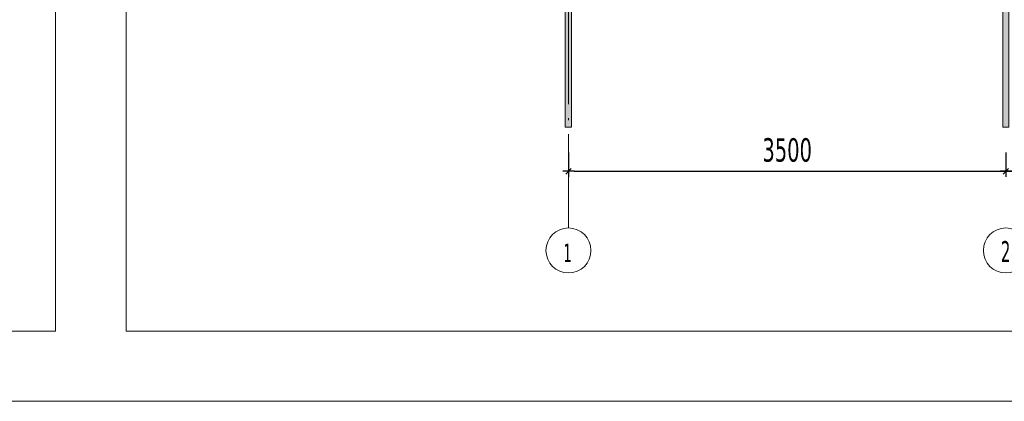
# Model space of a CAD drawing. Header units: millimetres. Extents: x 0 to 1517, y -116 to 725.
# Tile 68 of 256: x 633 to 738, y -116 to -75. Entities that reach past the tile are written whole.
import ezdxf

# ---------------------------------------------------------------- set-up
doc = ezdxf.new("R2010")
doc.units = ezdxf.units.MM
doc.linetypes.add('CADWORK_5', pattern=[13.2, 10, -1.5, 0.2, -1.5])
doc.layers.add('Ech.1_1', color=7, linetype='Continuous')
doc.layers.add('Ech.1_75', color=7, linetype='Continuous')
doc.styles.add('tahoma-', font='txt', dxfattribs={"height": 1})
doc.styles.add('tahoma-z-r', font='txt', dxfattribs={"width": 0.704918})
doc.dimstyles.new('ISO-25', dxfattribs={"dimtxt": 2.5, "dimasz": 2.5, "dimexe": 1.25, "dimexo": 0.625, "dimtad": 1, "dimtxsty": 'Standard', "dimcen": 2.5, "dimadec": 0, "dimazin": 0, "dimtfac": 1, "dimtmove": 0, "dimatfit": 3, "dimfxl": 1, "dimarcsym": 0})

# ---------------------------------------------------------------- blocks, each defined once
blk = doc.blocks.new('cw-dimension-symbol2')
at = {"color": 0, "linetype": 'Continuous', "lineweight": -2}
for p, q in [((-1, 0), (1, 0)), ((-0.5, -0.5), (0.5, 0.5))]:
    blk.add_line(p, q, dxfattribs=at)
blk = doc.blocks.new('*D193')
at = {"layer": 'Defpoints', "color": 0}
for p in [(691.92, -88.96), (738.58, -88.96), (738.58, -90.96)]:
    blk.add_point(p, dxfattribs=at)
at = {"layer": 'Ech.1_75', "color": 0, "linetype": 'Continuous', "lineweight": -2}
for p, q in [((691.92, -88.96), (691.92, -91.56)), ((738.58, -88.96), (738.58, -91.56)), ((692.52, -90.96), (737.98, -90.96))]:
    blk.add_line(p, q, dxfattribs=at)
at = {"layer": 'Ech.1_75', "color": 0, "lineweight": -2, "xscale": 0.6000000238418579, "yscale": 0.6000000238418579, "zscale": 0.6000000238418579, "rotation": 180}
blk.add_blockref('cw-dimension-symbol2', (691.92, -90.96), dxfattribs=at)
at = {"layer": 'Ech.1_75', "color": 0, "lineweight": -2, "xscale": 0.6000000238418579, "yscale": 0.6000000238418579, "zscale": 0.6000000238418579}
blk.add_blockref('cw-dimension-symbol2', (738.58, -90.96), dxfattribs=at)
at = {"layer": 'Ech.1_75', "color": 7, "linetype": 'Continuous', "lineweight": 5, "insert": (715.25, -88.71), "char_height": 2.5, "attachment_point": 5, "style": 'tahoma-z-r'}
blk.add_mtext('3500', dxfattribs=at)
blk = doc.blocks.new('*D194')
at = {"layer": 'Defpoints', "color": 0}
for p in [(738.58, -88.96), (785.25, -88.96), (785.25, -90.96)]:
    blk.add_point(p, dxfattribs=at)
at = {"layer": 'Ech.1_75', "color": 0, "linetype": 'Continuous', "lineweight": -2}
for p, q in [((738.58, -88.96), (738.58, -91.56)), ((785.25, -88.96), (785.25, -91.56)), ((739.18, -90.96), (784.65, -90.96))]:
    blk.add_line(p, q, dxfattribs=at)
at = {"layer": 'Ech.1_75', "color": 0, "lineweight": -2, "xscale": 0.6000000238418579, "yscale": 0.6000000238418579, "zscale": 0.6000000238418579, "rotation": 180}
blk.add_blockref('cw-dimension-symbol2', (738.58, -90.96), dxfattribs=at)
at = {"layer": 'Ech.1_75', "color": 0, "lineweight": -2, "xscale": 0.6000000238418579, "yscale": 0.6000000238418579, "zscale": 0.6000000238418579}
blk.add_blockref('cw-dimension-symbol2', (785.25, -90.96), dxfattribs=at)
at = {"layer": 'Ech.1_75', "color": 7, "linetype": 'Continuous', "lineweight": 5, "insert": (761.92, -88.71), "char_height": 2.5, "attachment_point": 5, "style": 'tahoma-z-r'}
blk.add_mtext('3500', dxfattribs=at)

msp = doc.modelspace()

# ---------------------------------------------------------------- hatches: boundary and pattern name
at = {"layer": 'Ech.1_75', "linetype": 'Continuous', "lineweight": 5, "true_color": 0xd4c4b3, "transparency": 33554687}
for points in [[(691.582, -86.273), (692.249, -86.273), (692.249, 88.189), (691.582, 88.189), (691.582, -86.273)], [(738.249, -86.273), (738.916, -86.273), (738.916, 88.189), (738.249, 88.189), (738.249, -86.273)]]:
    msp.add_hatch(color=9, dxfattribs=at).paths.add_polyline_path(points)

# ---------------------------------------------------------------- linework, layer by layer
at = {"layer": 'Ech.1_1', "color": 7, "linetype": 'Continuous', "lineweight": 5}
msp.add_lwpolyline([(327.72, -115.512), (1516.72, -115.512), (1516.72, 725.488), (327.72, 725.488), (327.72, -115.512)], close=True, dxfattribs=at)
at = {"layer": 'Ech.1_75', "color": 7, "linetype": 'Continuous', "lineweight": 5}
for points in [[(334.895, 239.316), (334.895, -108.036), (637.183, -108.036), (637.183, 239.316), (334.895, 239.316)], [(644.722, 239.316), (644.722, -108.036), (947.01, -108.036), (947.01, 239.316), (644.722, 239.316)], [(691.582, -86.273), (692.249, -86.273), (692.249, 88.189), (691.582, 88.189), (691.582, -86.273)], [(738.249, -86.273), (738.916, -86.273), (738.916, 88.189), (738.249, 88.189), (738.249, -86.273)]]:
    msp.add_lwpolyline(points, close=True, dxfattribs=at)

# ---------------------------------------------------------------- dimensions: what is measured, and where the dimension line sits
for base, p1, p2, picture, middle in [((738.582, -90.958), (691.916, -88.958), (738.582, -88.958), '*D193', (715.249, -88.708)), ((785.249, -90.958), (738.582, -88.958), (785.249, -88.958), '*D194', (761.916, -88.708))]:
    dim = msp.add_linear_dim(base=base, p1=p1, p2=p2, angle=0, text='3500', dimstyle='ISO-25', override={"dimtxt": 2.5, "dimasz": 0.6, "dimexe": 0.6, "dimexo": 0, "dimgap": 0, "dimdec": 0, "dimlfac": 1, "dimtxsty": 'tahoma-z-r', "dimblk": 'cw-dimension-symbol2', "dimclrt": 7, "dimtmove": 2}, dxfattribs=at)
    dim.commit()
    dim.dimension.update_dxf_attribs({"geometry": picture, "text_midpoint": middle, "dimtype": 161})

# ---------------------------------------------------------------- next in the draw order: wipeouts: each hides what was drawn before it
at = {"linetype": 'Continuous'}
for points in [[(691.916, -101.812), (691.931, -101.812), (691.946, -101.811), (691.961, -101.811), (691.976, -101.811), (691.991, -101.81), (692.006, -101.81), (692.021, -101.809), (692.036, -101.809), (692.051, -101.808), (692.066, -101.807), (692.081, -101.806), (692.097, -101.805), (692.112, -101.804), (692.127, -101.802), (692.142, -101.801), (692.157, -101.799), (692.172, -101.798), (692.187, -101.796), (692.202, -101.794), (692.217, -101.793), (692.231, -101.791), (692.246, -101.789), (692.261, -101.787), (692.276, -101.784), (692.291, -101.782), (692.306, -101.78), (692.321, -101.777), (692.336, -101.775), (692.351, -101.772), (692.365, -101.769), (692.38, -101.766), (692.395, -101.763), (692.41, -101.76), (692.425, -101.757), (692.439, -101.754), (692.454, -101.75), (692.469, -101.747), (692.483, -101.743), (692.498, -101.74), (692.513, -101.736), (692.527, -101.732), (692.542, -101.728), (692.556, -101.724), (692.571, -101.72), (692.585, -101.716), (692.6, -101.712), (692.614, -101.708), (692.629, -101.703), (692.643, -101.699), (692.657, -101.694), (692.672, -101.689), (692.686, -101.685), (692.7, -101.68), (692.714, -101.675), (692.729, -101.67), (692.743, -101.665), (692.757, -101.659), (692.771, -101.654), (692.785, -101.649), (692.799, -101.643), (692.813, -101.637), (692.827, -101.632), (692.841, -101.626), (692.855, -101.62), (692.869, -101.614), (692.883, -101.608), (692.896, -101.602), (692.91, -101.596), (692.924, -101.59), (692.938, -101.583), (692.951, -101.577), (692.965, -101.57), (692.978, -101.563), (692.992, -101.557), (693.005, -101.55), (693.019, -101.543), (693.032, -101.536), (693.045, -101.529), (693.059, -101.522), (693.072, -101.515), (693.085, -101.507), (693.098, -101.5), (693.111, -101.493), (693.124, -101.485), (693.137, -101.477), (693.15, -101.47), (693.163, -101.462), (693.176, -101.454), (693.189, -101.446), (693.202, -101.438), (693.214, -101.43), (693.227, -101.422), (693.24, -101.413), (693.252, -101.405), (693.265, -101.397), (693.277, -101.388), (693.29, -101.379), (693.302, -101.371), (693.314, -101.362), (693.326, -101.353), (693.339, -101.344), (693.351, -101.335), (693.363, -101.326), (693.375, -101.317), (693.387, -101.308), (693.399, -101.299), (693.41, -101.289), (693.422, -101.28), (693.434, -101.27), (693.446, -101.261), (693.457, -101.251), (693.469, -101.241), (693.48, -101.232), (693.492, -101.222), (693.503, -101.212), (693.514, -101.202), (693.525, -101.192), (693.537, -101.182), (693.548, -101.171), (693.559, -101.161), (693.57, -101.151), (693.58, -101.14), (693.591, -101.13), (693.602, -101.119), (693.613, -101.109), (693.623, -101.098), (693.634, -101.087), (693.644, -101.076), (693.655, -101.065), (693.665, -101.054), (693.676, -101.043), (693.686, -101.032), (693.696, -101.021), (693.706, -101.01), (693.716, -100.999), (693.726, -100.987), (693.736, -100.976), (693.746, -100.964), (693.755, -100.953), (693.765, -100.941), (693.775, -100.93), (693.784, -100.918), (693.793, -100.906), (693.803, -100.894), (693.812, -100.883), (693.821, -100.871), (693.83, -100.859), (693.839, -100.847), (693.848, -100.834), (693.857, -100.822), (693.866, -100.81), (693.875, -100.798), (693.884, -100.785), (693.892, -100.773), (693.901, -100.761), (693.909, -100.748), (693.918, -100.736), (693.926, -100.723), (693.934, -100.71), (693.942, -100.698), (693.95, -100.685), (693.958, -100.672), (693.966, -100.659), (693.974, -100.646), (693.982, -100.633), (693.989, -100.62), (693.997, -100.607), (694.004, -100.594), (694.012, -100.581), (694.019, -100.568), (694.026, -100.555), (694.033, -100.541), (694.04, -100.528), (694.047, -100.515), (694.054, -100.501), (694.061, -100.488), (694.068, -100.474), (694.074, -100.461), (694.081, -100.447), (694.087, -100.433), (694.094, -100.42), (694.1, -100.406), (694.106, -100.392), (694.112, -100.379), (694.118, -100.365), (694.124, -100.351), (694.13, -100.337), (694.136, -100.323), (694.142, -100.309), (694.147, -100.295), (694.153, -100.281), (694.158, -100.267), (694.163, -100.253), (694.169, -100.239), (694.174, -100.225), (694.179, -100.21), (694.184, -100.196), (694.189, -100.182), (694.194, -100.168), (694.198, -100.153), (694.203, -100.139), (694.207, -100.124), (694.212, -100.11), (694.216, -100.096), (694.22, -100.081), (694.225, -100.067), (694.229, -100.052), (694.233, -100.038), (694.237, -100.023), (694.24, -100.008), (694.244, -99.994), (694.248, -99.979), (694.251, -99.964), (694.255, -99.95), (694.258, -99.935), (694.261, -99.92), (694.264, -99.906), (694.267, -99.891), (694.27, -99.876), (694.273, -99.861), (694.276, -99.846), (694.279, -99.832), (694.281, -99.817), (694.284, -99.802), (694.286, -99.787), (694.288, -99.772), (694.291, -99.757), (694.293, -99.742), (694.295, -99.727), (694.297, -99.712), (694.299, -99.697), (694.3, -99.682), (694.302, -99.667), (694.304, -99.652), (694.305, -99.637), (694.306, -99.622), (694.308, -99.607), (694.309, -99.592), (694.31, -99.577), (694.311, -99.562), (694.312, -99.547), (694.313, -99.532), (694.313, -99.517), (694.314, -99.502), (694.315, -99.487), (694.315, -99.472), (694.315, -99.457), (694.316, -99.442), (694.316, -99.427), (694.316, -99.412), (694.316, -99.396), (694.316, -99.381), (694.315, -99.366), (694.315, -99.351), (694.315, -99.336), (694.314, -99.321), (694.313, -99.306), (694.313, -99.291), (694.312, -99.276), (694.311, -99.261), (694.31, -99.246), (694.309, -99.231), (694.308, -99.216), (694.306, -99.201), (694.305, -99.186), (694.304, -99.171), (694.302, -99.156), (694.3, -99.141), (694.299, -99.126), (694.297, -99.111), (694.295, -99.096), (694.293, -99.081), (694.291, -99.066), (694.288, -99.051), (694.286, -99.036), (694.284, -99.021), (694.281, -99.006), (694.279, -98.992), (694.276, -98.977), (694.273, -98.962), (694.27, -98.947), (694.267, -98.932), (694.264, -98.917), (694.261, -98.903), (694.258, -98.888), (694.255, -98.873), (694.251, -98.859), (694.248, -98.844), (694.244, -98.829), (694.24, -98.815), (694.237, -98.8), (694.233, -98.786), (694.229, -98.771), (694.225, -98.756), (694.22, -98.742), (694.216, -98.728), (694.212, -98.713), (694.207, -98.699), (694.203, -98.684), (694.198, -98.67), (694.194, -98.656), (694.189, -98.641), (694.184, -98.627), (694.179, -98.613), (694.174, -98.599), (694.169, -98.584), (694.163, -98.57), (694.158, -98.556), (694.153, -98.542), (694.147, -98.528), (694.142, -98.514), (694.136, -98.5), (694.13, -98.486), (694.124, -98.472), (694.118, -98.458), (694.112, -98.445), (694.106, -98.431), (694.1, -98.417), (694.094, -98.403), (694.087, -98.39), (694.081, -98.376), (694.074, -98.362), (694.068, -98.349), (694.061, -98.335), (694.054, -98.322), (694.047, -98.309), (694.04, -98.295), (694.033, -98.282), (694.026, -98.269), (694.019, -98.255), (694.012, -98.242), (694.004, -98.229), (693.997, -98.216), (693.989, -98.203), (693.982, -98.19), (693.974, -98.177), (693.966, -98.164), (693.958, -98.151), (693.95, -98.138), (693.942, -98.126), (693.934, -98.113), (693.926, -98.1), (693.918, -98.088), (693.909, -98.075), (693.901, -98.063), (693.892, -98.05), (693.884, -98.038), (693.875, -98.025), (693.866, -98.013), (693.857, -98.001), (693.848, -97.989), (693.839, -97.977), (693.83, -97.965), (693.821, -97.953), (693.812, -97.941), (693.803, -97.929), (693.793, -97.917), (693.784, -97.905), (693.775, -97.893), (693.765, -97.882), (693.755, -97.87), (693.746, -97.859), (693.736, -97.847), (693.726, -97.836), (693.716, -97.824), (693.706, -97.813), (693.696, -97.802), (693.686, -97.791), (693.676, -97.78), (693.665, -97.769), (693.655, -97.758), (693.644, -97.747), (693.634, -97.736), (693.623, -97.725), (693.613, -97.715), (693.602, -97.704), (693.591, -97.693), (693.58, -97.683), (693.57, -97.672), (693.559, -97.662), (693.548, -97.652), (693.537, -97.642), (693.525, -97.631), (693.514, -97.621), (693.503, -97.611), (693.492, -97.601), (693.48, -97.591), (693.469, -97.582), (693.457, -97.572), (693.446, -97.562), (693.434, -97.553), (693.422, -97.543), (693.41, -97.534), (693.399, -97.524), (693.387, -97.515), (693.375, -97.506), (693.363, -97.497), (693.351, -97.488), (693.339, -97.479), (693.326, -97.47), (693.314, -97.461), (693.302, -97.452), (693.29, -97.444), (693.277, -97.435), (693.265, -97.427), (693.252, -97.418), (693.24, -97.41), (693.227, -97.401), (693.214, -97.393), (693.202, -97.385), (693.189, -97.377), (693.176, -97.369), (693.163, -97.361), (693.15, -97.353), (693.137, -97.346), (693.124, -97.338), (693.111, -97.331), (693.098, -97.323), (693.085, -97.316), (693.072, -97.308), (693.059, -97.301), (693.045, -97.294), (693.032, -97.287), (693.019, -97.28), (693.005, -97.273), (692.992, -97.266), (692.978, -97.26), (692.965, -97.253), (692.951, -97.246), (692.938, -97.24), (692.924, -97.234), (692.91, -97.227), (692.896, -97.221), (692.883, -97.215), (692.869, -97.209), (692.855, -97.203), (692.841, -97.197), (692.827, -97.191), (692.813, -97.186), (692.799, -97.18), (692.785, -97.175), (692.771, -97.169), (692.757, -97.164), (692.743, -97.159), (692.729, -97.153), (692.714, -97.148), (692.7, -97.143), (692.686, -97.139), (692.672, -97.134), (692.657, -97.129), (692.643, -97.124), (692.629, -97.12), (692.614, -97.115), (692.6, -97.111), (692.585, -97.107), (692.571, -97.103), (692.556, -97.099), (692.542, -97.095), (692.527, -97.091), (692.513, -97.087), (692.498, -97.083), (692.483, -97.08), (692.469, -97.076), (692.454, -97.073), (692.439, -97.069), (692.425, -97.066), (692.41, -97.063), (692.395, -97.06), (692.38, -97.057), (692.365, -97.054), (692.351, -97.051), (692.336, -97.049), (692.321, -97.046), (692.306, -97.044), (692.291, -97.041), (692.276, -97.039), (692.261, -97.037), (692.246, -97.034), (692.231, -97.032), (692.217, -97.03), (692.202, -97.029), (692.187, -97.027), (692.172, -97.025), (692.157, -97.024), (692.142, -97.022), (692.127, -97.021), (692.112, -97.02), (692.097, -97.018), (692.081, -97.017), (692.066, -97.016), (692.051, -97.015), (692.036, -97.015), (692.021, -97.014), (692.006, -97.013), (691.991, -97.013), (691.976, -97.012), (691.961, -97.012), (691.946, -97.012), (691.931, -97.012), (691.916, -97.012), (691.901, -97.012), (691.886, -97.012), (691.87, -97.012), (691.855, -97.012), (691.84, -97.013), (691.825, -97.013), (691.81, -97.014), (691.795, -97.015), (691.78, -97.015), (691.765, -97.016), (691.75, -97.017), (691.735, -97.018), (691.72, -97.02), (691.705, -97.021), (691.69, -97.022), (691.675, -97.024), (691.66, -97.025), (691.645, -97.027), (691.63, -97.029), (691.615, -97.03), (691.6, -97.032), (691.585, -97.034), (691.57, -97.037), (691.555, -97.039), (691.54, -97.041), (691.525, -97.044), (691.511, -97.046), (691.496, -97.049), (691.481, -97.051), (691.466, -97.054), (691.451, -97.057), (691.436, -97.06), (691.422, -97.063), (691.407, -97.066), (691.392, -97.069), (691.377, -97.073), (691.363, -97.076), (691.348, -97.08), (691.333, -97.083), (691.319, -97.087), (691.304, -97.091), (691.29, -97.095), (691.275, -97.099), (691.261, -97.103), (691.246, -97.107), (691.232, -97.111), (691.217, -97.115), (691.203, -97.12), (691.188, -97.124), (691.174, -97.129), (691.16, -97.134), (691.145, -97.139), (691.131, -97.143), (691.117, -97.148), (691.103, -97.153), (691.089, -97.159), (691.074, -97.164), (691.06, -97.169), (691.046, -97.175), (691.032, -97.18), (691.018, -97.186), (691.004, -97.191), (690.99, -97.197), (690.976, -97.203), (690.963, -97.209), (690.949, -97.215), (690.935, -97.221), (690.921, -97.227), (690.908, -97.234), (690.894, -97.24), (690.88, -97.246), (690.867, -97.253), (690.853, -97.26), (690.84, -97.266), (690.826, -97.273), (690.813, -97.28), (690.799, -97.287), (690.786, -97.294), (690.773, -97.301), (690.76, -97.308), (690.746, -97.316), (690.733, -97.323), (690.72, -97.331), (690.707, -97.338), (690.694, -97.346), (690.681, -97.353), (690.668, -97.361), (690.655, -97.369), (690.643, -97.377), (690.63, -97.385), (690.617, -97.393), (690.604, -97.401), (690.592, -97.41), (690.579, -97.418), (690.567, -97.427), (690.554, -97.435), (690.542, -97.444), (690.53, -97.452), (690.517, -97.461), (690.505, -97.47), (690.493, -97.479), (690.481, -97.488), (690.469, -97.497), (690.457, -97.506), (690.445, -97.515), (690.433, -97.524), (690.421, -97.534), (690.409, -97.543), (690.398, -97.553), (690.386, -97.562), (690.374, -97.572), (690.363, -97.582), (690.351, -97.591), (690.34, -97.601), (690.329, -97.611), (690.317, -97.621), (690.306, -97.631), (690.295, -97.642), (690.284, -97.652), (690.273, -97.662), (690.262, -97.672), (690.251, -97.683), (690.24, -97.693), (690.229, -97.704), (690.219, -97.715), (690.208, -97.725), (690.197, -97.736), (690.187, -97.747), (690.177, -97.758), (690.166, -97.769), (690.156, -97.78), (690.146, -97.791), (690.136, -97.802), (690.125, -97.813), (690.115, -97.824), (690.106, -97.836), (690.096, -97.847), (690.086, -97.859), (690.076, -97.87), (690.066, -97.882), (690.057, -97.893), (690.047, -97.905), (690.038, -97.917), (690.029, -97.929), (690.019, -97.941), (690.01, -97.953), (690.001, -97.965), (689.992, -97.977), (689.983, -97.989), (689.974, -98.001), (689.965, -98.013), (689.957, -98.025), (689.948, -98.038), (689.939, -98.05), (689.931, -98.063), (689.922, -98.075), (689.914, -98.088), (689.906, -98.1), (689.897, -98.113), (689.889, -98.126), (689.881, -98.138), (689.873, -98.151), (689.865, -98.164), (689.858, -98.177), (689.85, -98.19), (689.842, -98.203), (689.835, -98.216), (689.827, -98.229), (689.82, -98.242), (689.813, -98.255), (689.805, -98.269), (689.798, -98.282), (689.791, -98.295), (689.784, -98.309), (689.777, -98.322), (689.771, -98.335), (689.764, -98.349), (689.757, -98.362), (689.751, -98.376), (689.744, -98.39), (689.738, -98.403), (689.731, -98.417), (689.725, -98.431), (689.719, -98.445), (689.713, -98.458), (689.707, -98.472), (689.701, -98.486), (689.696, -98.5), (689.69, -98.514), (689.684, -98.528), (689.679, -98.542), (689.673, -98.556), (689.668, -98.57), (689.663, -98.584), (689.658, -98.599), (689.653, -98.613), (689.648, -98.627), (689.643, -98.641), (689.638, -98.656), (689.633, -98.67), (689.629, -98.684), (689.624, -98.699), (689.62, -98.713), (689.615, -98.728), (689.611, -98.742), (689.607, -98.756), (689.603, -98.771), (689.599, -98.786), (689.595, -98.8), (689.591, -98.815), (689.587, -98.829), (689.584, -98.844), (689.58, -98.859), (689.577, -98.873), (689.574, -98.888), (689.57, -98.903), (689.567, -98.917), (689.564, -98.932), (689.561, -98.947), (689.558, -98.962), (689.555, -98.977), (689.553, -98.992), (689.55, -99.006), (689.548, -99.021), (689.545, -99.036), (689.543, -99.051), (689.541, -99.066), (689.539, -99.081), (689.537, -99.096), (689.535, -99.111), (689.533, -99.126), (689.531, -99.141), (689.529, -99.156), (689.528, -99.171), (689.526, -99.186), (689.525, -99.201), (689.524, -99.216), (689.523, -99.231), (689.521, -99.246), (689.52, -99.261), (689.52, -99.276), (689.519, -99.291), (689.518, -99.306), (689.517, -99.321), (689.517, -99.336), (689.516, -99.351), (689.516, -99.366), (689.516, -99.381), (689.516, -99.396), (689.516, -99.412), (689.516, -99.427), (689.516, -99.442), (689.516, -99.457), (689.516, -99.472), (689.517, -99.487), (689.517, -99.502), (689.518, -99.517), (689.519, -99.532), (689.52, -99.547), (689.52, -99.562), (689.521, -99.577), (689.523, -99.592), (689.524, -99.607), (689.525, -99.622), (689.526, -99.637), (689.528, -99.652), (689.529, -99.667), (689.531, -99.682), (689.533, -99.697), (689.535, -99.712), (689.537, -99.727), (689.539, -99.742), (689.541, -99.757), (689.543, -99.772), (689.545, -99.787), (689.548, -99.802), (689.55, -99.817), (689.553, -99.832), (689.555, -99.846), (689.558, -99.861), (689.561, -99.876), (689.564, -99.891), (689.567, -99.906), (689.57, -99.92), (689.574, -99.935), (689.577, -99.95), (689.58, -99.964), (689.584, -99.979), (689.587, -99.994), (689.591, -100.008), (689.595, -100.023), (689.599, -100.038), (689.603, -100.052), (689.607, -100.067), (689.611, -100.081), (689.615, -100.096), (689.62, -100.11), (689.624, -100.124), (689.629, -100.139), (689.633, -100.153), (689.638, -100.168), (689.643, -100.182), (689.648, -100.196), (689.653, -100.21), (689.658, -100.225), (689.663, -100.239), (689.668, -100.253), (689.673, -100.267), (689.679, -100.281), (689.684, -100.295), (689.69, -100.309), (689.696, -100.323), (689.701, -100.337), (689.707, -100.351), (689.713, -100.365), (689.719, -100.379), (689.725, -100.392), (689.731, -100.406), (689.738, -100.42), (689.744, -100.433), (689.751, -100.447), (689.757, -100.461), (689.764, -100.474), (689.771, -100.488), (689.777, -100.501), (689.784, -100.515), (689.791, -100.528), (689.798, -100.541), (689.805, -100.555), (689.813, -100.568), (689.82, -100.581), (689.827, -100.594), (689.835, -100.607), (689.842, -100.62), (689.85, -100.633), (689.858, -100.646), (689.865, -100.659), (689.873, -100.672), (689.881, -100.685), (689.889, -100.698), (689.897, -100.71), (689.906, -100.723), (689.914, -100.736), (689.922, -100.748), (689.931, -100.761), (689.939, -100.773), (689.948, -100.785), (689.957, -100.798), (689.965, -100.81), (689.974, -100.822), (689.983, -100.834), (689.992, -100.847), (690.001, -100.859), (690.01, -100.871), (690.019, -100.883), (690.029, -100.894), (690.038, -100.906), (690.047, -100.918), (690.057, -100.93), (690.066, -100.941), (690.076, -100.953), (690.086, -100.964), (690.096, -100.976), (690.106, -100.987), (690.115, -100.999), (690.125, -101.01), (690.136, -101.021), (690.146, -101.032), (690.156, -101.043), (690.166, -101.054), (690.177, -101.065), (690.187, -101.076), (690.197, -101.087), (690.208, -101.098), (690.219, -101.109), (690.229, -101.119), (690.24, -101.13), (690.251, -101.14), (690.262, -101.151), (690.273, -101.161), (690.284, -101.171), (690.295, -101.182), (690.306, -101.192), (690.317, -101.202), (690.329, -101.212), (690.34, -101.222), (690.351, -101.232), (690.363, -101.241), (690.374, -101.251), (690.386, -101.261), (690.398, -101.27), (690.409, -101.28), (690.421, -101.289), (690.433, -101.299), (690.445, -101.308), (690.457, -101.317), (690.469, -101.326), (690.481, -101.335), (690.493, -101.344), (690.505, -101.353), (690.517, -101.362), (690.53, -101.371), (690.542, -101.379), (690.554, -101.388), (690.567, -101.397), (690.579, -101.405), (690.592, -101.413), (690.604, -101.422), (690.617, -101.43), (690.63, -101.438), (690.643, -101.446), (690.655, -101.454), (690.668, -101.462), (690.681, -101.47), (690.694, -101.477), (690.707, -101.485), (690.72, -101.493), (690.733, -101.5), (690.746, -101.507), (690.76, -101.515), (690.773, -101.522), (690.786, -101.529), (690.799, -101.536), (690.813, -101.543), (690.826, -101.55), (690.84, -101.557), (690.853, -101.563), (690.867, -101.57), (690.88, -101.577), (690.894, -101.583), (690.908, -101.59), (690.921, -101.596), (690.935, -101.602), (690.949, -101.608), (690.963, -101.614), (690.976, -101.62), (690.99, -101.626), (691.004, -101.632), (691.018, -101.637), (691.032, -101.643), (691.046, -101.649), (691.06, -101.654), (691.074, -101.659), (691.089, -101.665), (691.103, -101.67), (691.117, -101.675), (691.131, -101.68), (691.145, -101.685), (691.16, -101.689), (691.174, -101.694), (691.188, -101.699), (691.203, -101.703), (691.217, -101.708), (691.232, -101.712), (691.246, -101.716), (691.261, -101.72), (691.275, -101.724), (691.29, -101.728), (691.304, -101.732), (691.319, -101.736), (691.333, -101.74), (691.348, -101.743), (691.363, -101.747), (691.377, -101.75), (691.392, -101.754), (691.407, -101.757), (691.422, -101.76), (691.436, -101.763), (691.451, -101.766), (691.466, -101.769), (691.481, -101.772), (691.496, -101.775), (691.511, -101.777), (691.525, -101.78), (691.54, -101.782), (691.555, -101.784), (691.57, -101.787), (691.585, -101.789), (691.6, -101.791), (691.615, -101.793), (691.63, -101.794), (691.645, -101.796), (691.66, -101.798), (691.675, -101.799), (691.69, -101.801), (691.705, -101.802), (691.72, -101.804), (691.735, -101.805), (691.75, -101.806), (691.765, -101.807), (691.78, -101.808), (691.795, -101.809), (691.81, -101.809), (691.825, -101.81), (691.84, -101.81), (691.855, -101.811), (691.87, -101.811), (691.886, -101.811), (691.901, -101.812)], [(738.582, -101.812), (738.597, -101.812), (738.613, -101.811), (738.628, -101.811), (738.643, -101.811), (738.658, -101.81), (738.673, -101.81), (738.688, -101.809), (738.703, -101.809), (738.718, -101.808), (738.733, -101.807), (738.748, -101.806), (738.763, -101.805), (738.778, -101.804), (738.793, -101.802), (738.808, -101.801), (738.823, -101.799), (738.838, -101.798), (738.853, -101.796), (738.868, -101.794), (738.883, -101.793), (738.898, -101.791), (738.913, -101.789), (738.928, -101.787), (738.943, -101.784), (738.958, -101.782), (738.973, -101.78), (738.988, -101.777), (739.002, -101.775), (739.017, -101.772), (739.032, -101.769), (739.047, -101.766), (739.062, -101.763), (739.076, -101.76), (739.091, -101.757), (739.106, -101.754), (739.121, -101.75), (739.135, -101.747), (739.15, -101.743), (739.165, -101.74), (739.179, -101.736), (739.194, -101.732), (739.208, -101.728), (739.223, -101.724), (739.237, -101.72), (739.252, -101.716), (739.266, -101.712), (739.281, -101.708), (739.295, -101.703), (739.31, -101.699), (739.324, -101.694), (739.338, -101.689), (739.353, -101.685), (739.367, -101.68), (739.381, -101.675), (739.395, -101.67), (739.41, -101.665), (739.424, -101.659), (739.438, -101.654), (739.452, -101.649), (739.466, -101.643), (739.48, -101.637), (739.494, -101.632), (739.508, -101.626), (739.522, -101.62), (739.536, -101.614), (739.549, -101.608), (739.563, -101.602), (739.577, -101.596), (739.591, -101.59), (739.604, -101.583), (739.618, -101.577), (739.631, -101.57), (739.645, -101.563), (739.659, -101.557), (739.672, -101.55), (739.685, -101.543), (739.699, -101.536), (739.712, -101.529), (739.725, -101.522), (739.739, -101.515), (739.752, -101.507), (739.765, -101.5), (739.778, -101.493), (739.791, -101.485), (739.804, -101.477), (739.817, -101.47), (739.83, -101.462), (739.843, -101.454), (739.856, -101.446), (739.868, -101.438), (739.881, -101.43), (739.894, -101.422), (739.906, -101.413), (739.919, -101.405), (739.931, -101.397), (739.944, -101.388), (739.956, -101.379), (739.969, -101.371), (739.981, -101.362), (739.993, -101.353), (740.005, -101.344), (740.017, -101.335), (740.029, -101.326), (740.041, -101.317), (740.053, -101.308), (740.065, -101.299), (740.077, -101.289), (740.089, -101.28), (740.101, -101.27), (740.112, -101.261), (740.124, -101.251), (740.135, -101.241), (740.147, -101.232), (740.158, -101.222), (740.17, -101.212), (740.181, -101.202), (740.192, -101.192), (740.203, -101.182), (740.214, -101.171), (740.225, -101.161), (740.236, -101.151), (740.247, -101.14), (740.258, -101.13), (740.269, -101.119), (740.279, -101.109), (740.29, -101.098), (740.301, -101.087), (740.311, -101.076), (740.322, -101.065), (740.332, -101.054), (740.342, -101.043), (740.352, -101.032), (740.363, -101.021), (740.373, -101.01), (740.383, -100.999), (740.393, -100.987), (740.402, -100.976), (740.412, -100.964), (740.422, -100.953), (740.432, -100.941), (740.441, -100.93), (740.451, -100.918), (740.46, -100.906), (740.469, -100.894), (740.479, -100.883), (740.488, -100.871), (740.497, -100.859), (740.506, -100.847), (740.515, -100.834), (740.524, -100.822), (740.533, -100.81), (740.542, -100.798), (740.55, -100.785), (740.559, -100.773), (740.567, -100.761), (740.576, -100.748), (740.584, -100.736), (740.592, -100.723), (740.601, -100.71), (740.609, -100.698), (740.617, -100.685), (740.625, -100.672), (740.633, -100.659), (740.64, -100.646), (740.648, -100.633), (740.656, -100.62), (740.663, -100.607), (740.671, -100.594), (740.678, -100.581), (740.686, -100.568), (740.693, -100.555), (740.7, -100.541), (740.707, -100.528), (740.714, -100.515), (740.721, -100.501), (740.728, -100.488), (740.734, -100.474), (740.741, -100.461), (740.748, -100.447), (740.754, -100.433), (740.76, -100.42), (740.767, -100.406), (740.773, -100.392), (740.779, -100.379), (740.785, -100.365), (740.791, -100.351), (740.797, -100.337), (740.803, -100.323), (740.808, -100.309), (740.814, -100.295), (740.819, -100.281), (740.825, -100.267), (740.83, -100.253), (740.835, -100.239), (740.841, -100.225), (740.846, -100.21), (740.851, -100.196), (740.855, -100.182), (740.86, -100.168), (740.865, -100.153), (740.87, -100.139), (740.874, -100.124), (740.879, -100.11), (740.883, -100.096), (740.887, -100.081), (740.891, -100.067), (740.895, -100.052), (740.899, -100.038), (740.903, -100.023), (740.907, -100.008), (740.911, -99.994), (740.914, -99.979), (740.918, -99.964), (740.921, -99.95), (740.925, -99.935), (740.928, -99.92), (740.931, -99.906), (740.934, -99.891), (740.937, -99.876), (740.94, -99.861), (740.943, -99.846), (740.945, -99.832), (740.948, -99.817), (740.95, -99.802), (740.953, -99.787), (740.955, -99.772), (740.957, -99.757), (740.96, -99.742), (740.962, -99.727), (740.963, -99.712), (740.965, -99.697), (740.967, -99.682), (740.969, -99.667), (740.97, -99.652), (740.972, -99.637), (740.973, -99.622), (740.974, -99.607), (740.976, -99.592), (740.977, -99.577), (740.978, -99.562), (740.979, -99.547), (740.979, -99.532), (740.98, -99.517), (740.981, -99.502), (740.981, -99.487), (740.982, -99.472), (740.982, -99.457), (740.982, -99.442), (740.982, -99.427), (740.982, -99.412), (740.982, -99.396), (740.982, -99.381), (740.982, -99.366), (740.982, -99.351), (740.981, -99.336), (740.981, -99.321), (740.98, -99.306), (740.979, -99.291), (740.979, -99.276), (740.978, -99.261), (740.977, -99.246), (740.976, -99.231), (740.974, -99.216), (740.973, -99.201), (740.972, -99.186), (740.97, -99.171), (740.969, -99.156), (740.967, -99.141), (740.965, -99.126), (740.963, -99.111), (740.962, -99.096), (740.96, -99.081), (740.957, -99.066), (740.955, -99.051), (740.953, -99.036), (740.95, -99.021), (740.948, -99.006), (740.945, -98.992), (740.943, -98.977), (740.94, -98.962), (740.937, -98.947), (740.934, -98.932), (740.931, -98.917), (740.928, -98.903), (740.925, -98.888), (740.921, -98.873), (740.918, -98.859), (740.914, -98.844), (740.911, -98.829), (740.907, -98.815), (740.903, -98.8), (740.899, -98.786), (740.895, -98.771), (740.891, -98.756), (740.887, -98.742), (740.883, -98.728), (740.879, -98.713), (740.874, -98.699), (740.87, -98.684), (740.865, -98.67), (740.86, -98.656), (740.855, -98.641), (740.851, -98.627), (740.846, -98.613), (740.841, -98.599), (740.835, -98.584), (740.83, -98.57), (740.825, -98.556), (740.819, -98.542), (740.814, -98.528), (740.808, -98.514), (740.803, -98.5), (740.797, -98.486), (740.791, -98.472), (740.785, -98.458), (740.779, -98.445), (740.773, -98.431), (740.767, -98.417), (740.76, -98.403), (740.754, -98.39), (740.748, -98.376), (740.741, -98.362), (740.734, -98.349), (740.728, -98.335), (740.721, -98.322), (740.714, -98.309), (740.707, -98.295), (740.7, -98.282), (740.693, -98.269), (740.686, -98.255), (740.678, -98.242), (740.671, -98.229), (740.663, -98.216), (740.656, -98.203), (740.648, -98.19), (740.64, -98.177), (740.633, -98.164), (740.625, -98.151), (740.617, -98.138), (740.609, -98.126), (740.601, -98.113), (740.592, -98.1), (740.584, -98.088), (740.576, -98.075), (740.567, -98.063), (740.559, -98.05), (740.55, -98.038), (740.542, -98.025), (740.533, -98.013), (740.524, -98.001), (740.515, -97.989), (740.506, -97.977), (740.497, -97.965), (740.488, -97.953), (740.479, -97.941), (740.469, -97.929), (740.46, -97.917), (740.451, -97.905), (740.441, -97.893), (740.432, -97.882), (740.422, -97.87), (740.412, -97.859), (740.402, -97.847), (740.393, -97.836), (740.383, -97.824), (740.373, -97.813), (740.363, -97.802), (740.352, -97.791), (740.342, -97.78), (740.332, -97.769), (740.322, -97.758), (740.311, -97.747), (740.301, -97.736), (740.29, -97.725), (740.279, -97.715), (740.269, -97.704), (740.258, -97.693), (740.247, -97.683), (740.236, -97.672), (740.225, -97.662), (740.214, -97.652), (740.203, -97.642), (740.192, -97.631), (740.181, -97.621), (740.17, -97.611), (740.158, -97.601), (740.147, -97.591), (740.135, -97.582), (740.124, -97.572), (740.112, -97.562), (740.101, -97.553), (740.089, -97.543), (740.077, -97.534), (740.065, -97.524), (740.053, -97.515), (740.041, -97.506), (740.029, -97.497), (740.017, -97.488), (740.005, -97.479), (739.993, -97.47), (739.981, -97.461), (739.969, -97.452), (739.956, -97.444), (739.944, -97.435), (739.931, -97.427), (739.919, -97.418), (739.906, -97.41), (739.894, -97.401), (739.881, -97.393), (739.868, -97.385), (739.856, -97.377), (739.843, -97.369), (739.83, -97.361), (739.817, -97.353), (739.804, -97.346), (739.791, -97.338), (739.778, -97.331), (739.765, -97.323), (739.752, -97.316), (739.739, -97.308), (739.725, -97.301), (739.712, -97.294), (739.699, -97.287), (739.685, -97.28), (739.672, -97.273), (739.659, -97.266), (739.645, -97.26), (739.631, -97.253), (739.618, -97.246), (739.604, -97.24), (739.591, -97.234), (739.577, -97.227), (739.563, -97.221), (739.549, -97.215), (739.536, -97.209), (739.522, -97.203), (739.508, -97.197), (739.494, -97.191), (739.48, -97.186), (739.466, -97.18), (739.452, -97.175), (739.438, -97.169), (739.424, -97.164), (739.41, -97.159), (739.395, -97.153), (739.381, -97.148), (739.367, -97.143), (739.353, -97.139), (739.338, -97.134), (739.324, -97.129), (739.31, -97.124), (739.295, -97.12), (739.281, -97.115), (739.266, -97.111), (739.252, -97.107), (739.237, -97.103), (739.223, -97.099), (739.208, -97.095), (739.194, -97.091), (739.179, -97.087), (739.165, -97.083), (739.15, -97.08), (739.135, -97.076), (739.121, -97.073), (739.106, -97.069), (739.091, -97.066), (739.076, -97.063), (739.062, -97.06), (739.047, -97.057), (739.032, -97.054), (739.017, -97.051), (739.002, -97.049), (738.988, -97.046), (738.973, -97.044), (738.958, -97.041), (738.943, -97.039), (738.928, -97.037), (738.913, -97.034), (738.898, -97.032), (738.883, -97.03), (738.868, -97.029), (738.853, -97.027), (738.838, -97.025), (738.823, -97.024), (738.808, -97.022), (738.793, -97.021), (738.778, -97.02), (738.763, -97.018), (738.748, -97.017), (738.733, -97.016), (738.718, -97.015), (738.703, -97.015), (738.688, -97.014), (738.673, -97.013), (738.658, -97.013), (738.643, -97.012), (738.628, -97.012), (738.613, -97.012), (738.597, -97.012), (738.582, -97.012), (738.567, -97.012), (738.552, -97.012), (738.537, -97.012), (738.522, -97.012), (738.507, -97.013), (738.492, -97.013), (738.477, -97.014), (738.462, -97.015), (738.447, -97.015), (738.432, -97.016), (738.417, -97.017), (738.402, -97.018), (738.387, -97.02), (738.372, -97.021), (738.357, -97.022), (738.342, -97.024), (738.327, -97.025), (738.312, -97.027), (738.297, -97.029), (738.282, -97.03), (738.267, -97.032), (738.252, -97.034), (738.237, -97.037), (738.222, -97.039), (738.207, -97.041), (738.192, -97.044), (738.177, -97.046), (738.162, -97.049), (738.148, -97.051), (738.133, -97.054), (738.118, -97.057), (738.103, -97.06), (738.088, -97.063), (738.074, -97.066), (738.059, -97.069), (738.044, -97.073), (738.029, -97.076), (738.015, -97.08), (738, -97.083), (737.986, -97.087), (737.971, -97.091), (737.956, -97.095), (737.942, -97.099), (737.927, -97.103), (737.913, -97.107), (737.898, -97.111), (737.884, -97.115), (737.869, -97.12), (737.855, -97.124), (737.841, -97.129), (737.826, -97.134), (737.812, -97.139), (737.798, -97.143), (737.784, -97.148), (737.769, -97.153), (737.755, -97.159), (737.741, -97.164), (737.727, -97.169), (737.713, -97.175), (737.699, -97.18), (737.685, -97.186), (737.671, -97.191), (737.657, -97.197), (737.643, -97.203), (737.629, -97.209), (737.615, -97.215), (737.602, -97.221), (737.588, -97.227), (737.574, -97.234), (737.561, -97.24), (737.547, -97.246), (737.533, -97.253), (737.52, -97.26), (737.506, -97.266), (737.493, -97.273), (737.479, -97.28), (737.466, -97.287), (737.453, -97.294), (737.439, -97.301), (737.426, -97.308), (737.413, -97.316), (737.4, -97.323), (737.387, -97.331), (737.374, -97.338), (737.361, -97.346), (737.348, -97.353), (737.335, -97.361), (737.322, -97.369), (737.309, -97.377), (737.296, -97.385), (737.284, -97.393), (737.271, -97.401), (737.258, -97.41), (737.246, -97.418), (737.233, -97.427), (737.221, -97.435), (737.209, -97.444), (737.196, -97.452), (737.184, -97.461), (737.172, -97.47), (737.16, -97.479), (737.147, -97.488), (737.135, -97.497), (737.123, -97.506), (737.111, -97.515), (737.1, -97.524), (737.088, -97.534), (737.076, -97.543), (737.064, -97.553), (737.053, -97.562), (737.041, -97.572), (737.029, -97.582), (737.018, -97.591), (737.007, -97.601), (736.995, -97.611), (736.984, -97.621), (736.973, -97.631), (736.962, -97.642), (736.951, -97.652), (736.939, -97.662), (736.929, -97.672), (736.918, -97.683), (736.907, -97.693), (736.896, -97.704), (736.885, -97.715), (736.875, -97.725), (736.864, -97.736), (736.854, -97.747), (736.843, -97.758), (736.833, -97.769), (736.823, -97.78), (736.812, -97.791), (736.802, -97.802), (736.792, -97.813), (736.782, -97.824), (736.772, -97.836), (736.762, -97.847), (736.753, -97.859), (736.743, -97.87), (736.733, -97.882), (736.724, -97.893), (736.714, -97.905), (736.705, -97.917), (736.695, -97.929), (736.686, -97.941), (736.677, -97.953), (736.668, -97.965), (736.659, -97.977), (736.65, -97.989), (736.641, -98.001), (736.632, -98.013), (736.623, -98.025), (736.615, -98.038), (736.606, -98.05), (736.597, -98.063), (736.589, -98.075), (736.581, -98.088), (736.572, -98.1), (736.564, -98.113), (736.556, -98.126), (736.548, -98.138), (736.54, -98.151), (736.532, -98.164), (736.524, -98.177), (736.517, -98.19), (736.509, -98.203), (736.501, -98.216), (736.494, -98.229), (736.487, -98.242), (736.479, -98.255), (736.472, -98.269), (736.465, -98.282), (736.458, -98.295), (736.451, -98.309), (736.444, -98.322), (736.437, -98.335), (736.43, -98.349), (736.424, -98.362), (736.417, -98.376), (736.411, -98.39), (736.404, -98.403), (736.398, -98.417), (736.392, -98.431), (736.386, -98.445), (736.38, -98.458), (736.374, -98.472), (736.368, -98.486), (736.362, -98.5), (736.357, -98.514), (736.351, -98.528), (736.345, -98.542), (736.34, -98.556), (736.335, -98.57), (736.329, -98.584), (736.324, -98.599), (736.319, -98.613), (736.314, -98.627), (736.309, -98.641), (736.305, -98.656), (736.3, -98.67), (736.295, -98.684), (736.291, -98.699), (736.286, -98.713), (736.282, -98.728), (736.278, -98.742), (736.274, -98.756), (736.269, -98.771), (736.265, -98.786), (736.262, -98.8), (736.258, -98.815), (736.254, -98.829), (736.25, -98.844), (736.247, -98.859), (736.244, -98.873), (736.24, -98.888), (736.237, -98.903), (736.234, -98.917), (736.231, -98.932), (736.228, -98.947), (736.225, -98.962), (736.222, -98.977), (736.219, -98.992), (736.217, -99.006), (736.214, -99.021), (736.212, -99.036), (736.21, -99.051), (736.207, -99.066), (736.205, -99.081), (736.203, -99.096), (736.201, -99.111), (736.199, -99.126), (736.198, -99.141), (736.196, -99.156), (736.195, -99.171), (736.193, -99.186), (736.192, -99.201), (736.19, -99.216), (736.189, -99.231), (736.188, -99.246), (736.187, -99.261), (736.186, -99.276), (736.185, -99.291), (736.185, -99.306), (736.184, -99.321), (736.184, -99.336), (736.183, -99.351), (736.183, -99.366), (736.183, -99.381), (736.182, -99.396), (736.182, -99.412), (736.182, -99.427), (736.183, -99.442), (736.183, -99.457), (736.183, -99.472), (736.184, -99.487), (736.184, -99.502), (736.185, -99.517), (736.185, -99.532), (736.186, -99.547), (736.187, -99.562), (736.188, -99.577), (736.189, -99.592), (736.19, -99.607), (736.192, -99.622), (736.193, -99.637), (736.195, -99.652), (736.196, -99.667), (736.198, -99.682), (736.199, -99.697), (736.201, -99.712), (736.203, -99.727), (736.205, -99.742), (736.207, -99.757), (736.21, -99.772), (736.212, -99.787), (736.214, -99.802), (736.217, -99.817), (736.219, -99.832), (736.222, -99.846), (736.225, -99.861), (736.228, -99.876), (736.231, -99.891), (736.234, -99.906), (736.237, -99.92), (736.24, -99.935), (736.244, -99.95), (736.247, -99.964), (736.25, -99.979), (736.254, -99.994), (736.258, -100.008), (736.262, -100.023), (736.265, -100.038), (736.269, -100.052), (736.274, -100.067), (736.278, -100.081), (736.282, -100.096), (736.286, -100.11), (736.291, -100.124), (736.295, -100.139), (736.3, -100.153), (736.305, -100.168), (736.309, -100.182), (736.314, -100.196), (736.319, -100.21), (736.324, -100.225), (736.329, -100.239), (736.335, -100.253), (736.34, -100.267), (736.345, -100.281), (736.351, -100.295), (736.357, -100.309), (736.362, -100.323), (736.368, -100.337), (736.374, -100.351), (736.38, -100.365), (736.386, -100.379), (736.392, -100.392), (736.398, -100.406), (736.404, -100.42), (736.411, -100.433), (736.417, -100.447), (736.424, -100.461), (736.43, -100.474), (736.437, -100.488), (736.444, -100.501), (736.451, -100.515), (736.458, -100.528), (736.465, -100.541), (736.472, -100.555), (736.479, -100.568), (736.487, -100.581), (736.494, -100.594), (736.501, -100.607), (736.509, -100.62), (736.517, -100.633), (736.524, -100.646), (736.532, -100.659), (736.54, -100.672), (736.548, -100.685), (736.556, -100.698), (736.564, -100.71), (736.572, -100.723), (736.581, -100.736), (736.589, -100.748), (736.597, -100.761), (736.606, -100.773), (736.615, -100.785), (736.623, -100.798), (736.632, -100.81), (736.641, -100.822), (736.65, -100.834), (736.659, -100.847), (736.668, -100.859), (736.677, -100.871), (736.686, -100.883), (736.695, -100.894), (736.705, -100.906), (736.714, -100.918), (736.724, -100.93), (736.733, -100.941), (736.743, -100.953), (736.753, -100.964), (736.762, -100.976), (736.772, -100.987), (736.782, -100.999), (736.792, -101.01), (736.802, -101.021), (736.812, -101.032), (736.823, -101.043), (736.833, -101.054), (736.843, -101.065), (736.854, -101.076), (736.864, -101.087), (736.875, -101.098), (736.885, -101.109), (736.896, -101.119), (736.907, -101.13), (736.918, -101.14), (736.929, -101.151), (736.939, -101.161), (736.951, -101.171), (736.962, -101.182), (736.973, -101.192), (736.984, -101.202), (736.995, -101.212), (737.007, -101.222), (737.018, -101.232), (737.029, -101.241), (737.041, -101.251), (737.053, -101.261), (737.064, -101.27), (737.076, -101.28), (737.088, -101.289), (737.1, -101.299), (737.111, -101.308), (737.123, -101.317), (737.135, -101.326), (737.147, -101.335), (737.16, -101.344), (737.172, -101.353), (737.184, -101.362), (737.196, -101.371), (737.209, -101.379), (737.221, -101.388), (737.233, -101.397), (737.246, -101.405), (737.258, -101.413), (737.271, -101.422), (737.284, -101.43), (737.296, -101.438), (737.309, -101.446), (737.322, -101.454), (737.335, -101.462), (737.348, -101.47), (737.361, -101.477), (737.374, -101.485), (737.387, -101.493), (737.4, -101.5), (737.413, -101.507), (737.426, -101.515), (737.439, -101.522), (737.453, -101.529), (737.466, -101.536), (737.479, -101.543), (737.493, -101.55), (737.506, -101.557), (737.52, -101.563), (737.533, -101.57), (737.547, -101.577), (737.561, -101.583), (737.574, -101.59), (737.588, -101.596), (737.602, -101.602), (737.615, -101.608), (737.629, -101.614), (737.643, -101.62), (737.657, -101.626), (737.671, -101.632), (737.685, -101.637), (737.699, -101.643), (737.713, -101.649), (737.727, -101.654), (737.741, -101.659), (737.755, -101.665), (737.769, -101.67), (737.784, -101.675), (737.798, -101.68), (737.812, -101.685), (737.826, -101.689), (737.841, -101.694), (737.855, -101.699), (737.869, -101.703), (737.884, -101.708), (737.898, -101.712), (737.913, -101.716), (737.927, -101.72), (737.942, -101.724), (737.956, -101.728), (737.971, -101.732), (737.986, -101.736), (738, -101.74), (738.015, -101.743), (738.029, -101.747), (738.044, -101.75), (738.059, -101.754), (738.074, -101.757), (738.088, -101.76), (738.103, -101.763), (738.118, -101.766), (738.133, -101.769), (738.148, -101.772), (738.162, -101.775), (738.177, -101.777), (738.192, -101.78), (738.207, -101.782), (738.222, -101.784), (738.237, -101.787), (738.252, -101.789), (738.267, -101.791), (738.282, -101.793), (738.297, -101.794), (738.312, -101.796), (738.327, -101.798), (738.342, -101.799), (738.357, -101.801), (738.372, -101.802), (738.387, -101.804), (738.402, -101.805), (738.417, -101.806), (738.432, -101.807), (738.447, -101.808), (738.462, -101.809), (738.477, -101.809), (738.492, -101.81), (738.507, -101.81), (738.522, -101.811), (738.537, -101.811), (738.552, -101.811), (738.567, -101.812)]]:
    msp.add_wipeout(points, dxfattribs=at).dxf.layer = 'Ech.1_75'

# ---------------------------------------------------------------- next in the draw order: linework, layer by layer
at = {"layer": 'Ech.1_75', "color": 7, "linetype": 'CADWORK_5', "lineweight": 5}
msp.add_lwpolyline([(691.916, -97.012), (691.916, 215.655)], dxfattribs=at)
at = {"layer": 'Ech.1_75', "color": 7, "lineweight": 5}
for centre in [(691.916, -99.412), (738.582, -99.412)]:
    msp.add_circle(centre, 2.4, dxfattribs=at)

# ---------------------------------------------------------------- next in the draw order: texts
at = {"layer": 'Ech.1_75', "color": 7, "linetype": 'Continuous', "style": 'tahoma-', "width": 0.6}
for s, height, p in [('1', 1.961, (691.381, -100.662)), ('2', 2.252, (738.048, -100.662))]:
    msp.add_text(s, height=height, dxfattribs=at).set_placement(p)

doc.saveas('drawing.dxf')
